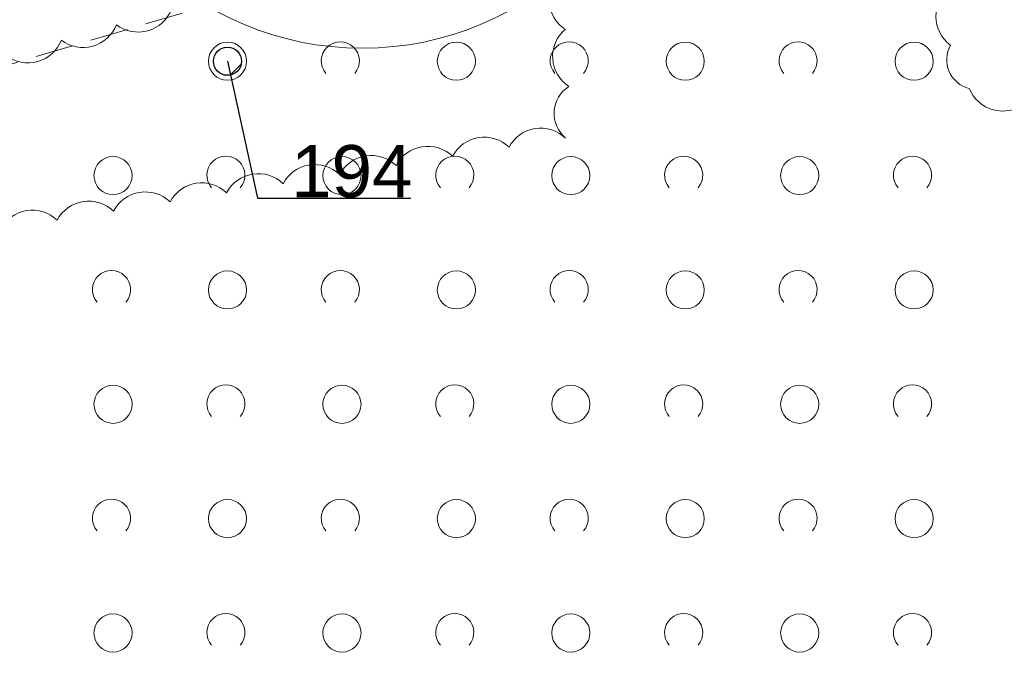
# Model space of a CAD drawing. Header units: metres. Extents: x 6540907 to 6541833, y 5893434 to 5894895.
# Tile 135 of 256: x 6541345 to 6541371, y 5894238 to 5894255. Entities that reach past the tile are written whole.
import ezdxf
from ezdxf import colors
from ezdxf.entities.mleader import LeaderData, LeaderLine
from ezdxf.math import Vec2, Vec3

# ---------------------------------------------------------------- set-up
doc = ezdxf.new("R2010")
doc.units = ezdxf.units.M
doc.header["$MEASUREMENT"] = 0
doc.linetypes.add('1.0_0.5', pattern=[1.5, 1, -0.5])
doc.layers.get('0').update_dxf_attribs({"color": 2, "linetype": 'CONTINUOUS', "lineweight": 5})
for name, color, linetype, lineweight in [('z_i_drzewa_liściste_korony', 66, 'CONTINUOUS', 20), ('z_i_drzewa_opis', 7, 'CONTINUOUS', 25), ('zadrzewienie  zakrzewienie', 252, 'CONTINUOUS', 15)]:
    doc.layers.add(name, color=color, linetype=linetype, lineweight=lineweight)
doc.layers.add('z_i_masywy_grupy', color=7, linetype='CONTINUOUS', lineweight=13, true_color=0x7f926c)
doc.styles.add('Opisowy', font='arial.ttf')

# ---------------------------------------------------------------- blocks, each defined once
blk = doc.blocks.new('OTZK1')
at = {"color": 0, "linetype": 'Continuous'}
blk.add_circle((0, 0), 0.5, dxfattribs=at)
blk = doc.blocks.new('OTZK2')
at = {"color": 0, "linetype": 'Continuous'}
blk.add_arc((0, 0), 0.5, 318.85, 221.162, dxfattribs=at)
blk = doc.blocks.new('_None')
blk = doc.blocks.new('punkt')
h = blk.add_hatch()
h.set_pattern_fill('ANSI32', color=256, scale=0.2)
h.set_pattern_definition([(45, (-4781848.87, -5644337.08), (-1.34703841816, 1.34703841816), []), (45, (-4781847.972, -5644337.08), (-1.34703841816, 1.34703841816), [])])
edge = h.paths.add_edge_path()
edge.add_arc((0, 0), 0.243, 0, 360)
blk.add_circle((0, 0), 0.243)

msp = doc.modelspace()

# ---------------------------------------------------------------- linework, layer by layer
at = {"layer": 'z_i_drzewa_liściste_korony', "linetype": 'Continuous'}
msp.add_circle((6541353.961, 5894262.245), 8, dxfattribs=at)
at = {"layer": 'z_i_masywy_grupy', "linetype": 'Continuous'}
for points in [[(6541371.556, 5894258.062, 0.5), (6541370.056, 5894258.086, 0.5), (6541369.339, 5894257.327, 0.5), (6541369.36, 5894255.827, 0.5), (6541369.381, 5894254.327, 0.5), (6541369.872, 5894253.19, 0.5), (6541371.319, 5894252.793, 0.5)], [(6541344.479, 5894249.495, -0.5), (6541345.96, 5894249.734, -0.5), (6541347.44, 5894249.973, -0.5), (6541348.921, 5894250.213, -0.5), (6541350.402, 5894250.452, -0.5), (6541351.883, 5894250.691, -0.5), (6541353.364, 5894250.93, -0.5), (6541354.844, 5894251.169, -0.5), (6541356.325, 5894251.409, -0.5), (6541357.806, 5894251.648, -0.5), (6541359.287, 5894251.887, -0.5), (6541359.371, 5894253.242, -0.5), (6541359.278, 5894254.739, -0.5), (6541359.186, 5894256.236, -0.5)], [(6541348.959, 5894255.267, -0.5), (6541347.514, 5894254.863, -0.5), (6541346.07, 5894254.458, -0.5), (6541344.626, 5894254.054, -0.5)]]:
    msp.add_lwpolyline(points, format="xyb", dxfattribs=at)
at = {"layer": 'zadrzewienie  zakrzewienie', "linetype": '1.0_0.5', "lineweight": 18, "flags": 128}
msp.add_lwpolyline([(6541318.34, 5894220.138), (6541365.21, 5894218.338), (6541400.25, 5894206.118), (6541416.54, 5894198.838), (6541431.06, 5894175.018), (6541451.77, 5894156.318), (6541474.69, 5894125.818), (6541515.21, 5894162.958), (6541506.98, 5894164.118), (6541490.01, 5894171.058), (6541473.59, 5894181.618), (6541460.36, 5894193.948), (6541433.18, 5894231.658), (6541416.44, 5894245.338), (6541382.33, 5894257.938), (6541358.84, 5894258.028), (6541325.63, 5894248.128), (6541325.63, 5894248.128)], close=True, dxfattribs=at)

# ---------------------------------------------------------------- block references
at = {"layer": 'z_i_drzewa_opis', "ltscale": 0.01, "xscale": 1.520278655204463, "yscale": 1.520278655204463, "zscale": 1.520278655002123}
msp.add_blockref('punkt', (6541350.426, 5894253.904), dxfattribs=at)
at = {"layer": 'zadrzewienie  zakrzewienie', "linetype": 'Continuous', "lineweight": 18}
for name, p in [('OTZK1', (6541350.426, 5894253.904)), ('OTZK2', (6541353.384, 5894253.915)), ('OTZK1', (6541356.426, 5894253.904)), ('OTZK2', (6541359.384, 5894253.915)), ('OTZK1', (6541362.426, 5894253.904)), ('OTZK2', (6541365.384, 5894253.915)), ('OTZK1', (6541368.426, 5894253.904)), ('OTZK2', (6541350.384, 5894250.915)), ('OTZK2', (6541356.384, 5894250.915)), ('OTZK2', (6541362.384, 5894250.915)), ('OTZK2', (6541368.384, 5894250.915)), ('OTZK1', (6541347.426, 5894250.904)), ('OTZK1', (6541353.426, 5894250.904)), ('OTZK1', (6541359.426, 5894250.904)), ('OTZK1', (6541365.426, 5894250.904)), ('OTZK2', (6541347.384, 5894247.915)), ('OTZK1', (6541350.426, 5894247.904)), ('OTZK2', (6541353.384, 5894247.915)), ('OTZK1', (6541356.426, 5894247.904)), ('OTZK2', (6541359.384, 5894247.915)), ('OTZK1', (6541362.426, 5894247.904)), ('OTZK2', (6541365.384, 5894247.915)), ('OTZK1', (6541368.426, 5894247.904)), ('OTZK1', (6541347.426, 5894244.904)), ('OTZK2', (6541350.384, 5894244.915)), ('OTZK1', (6541353.426, 5894244.904)), ('OTZK2', (6541356.384, 5894244.915)), ('OTZK1', (6541359.426, 5894244.904)), ('OTZK2', (6541362.384, 5894244.915)), ('OTZK1', (6541365.426, 5894244.904)), ('OTZK2', (6541368.384, 5894244.915)), ('OTZK2', (6541347.384, 5894241.915)), ('OTZK1', (6541350.426, 5894241.904)), ('OTZK2', (6541353.384, 5894241.915)), ('OTZK1', (6541356.426, 5894241.904)), ('OTZK2', (6541359.384, 5894241.915)), ('OTZK1', (6541362.426, 5894241.904)), ('OTZK2', (6541365.384, 5894241.915)), ('OTZK1', (6541368.426, 5894241.904)), ('OTZK1', (6541347.426, 5894238.904)), ('OTZK2', (6541350.384, 5894238.915)), ('OTZK1', (6541353.426, 5894238.904)), ('OTZK2', (6541356.384, 5894238.915)), ('OTZK1', (6541359.426, 5894238.904)), ('OTZK2', (6541362.384, 5894238.915)), ('OTZK1', (6541365.426, 5894238.904)), ('OTZK2', (6541368.384, 5894238.915))]:
    msp.add_blockref(name, p, dxfattribs=at)

# ---------------------------------------------------------------- leaders
at = {"layer": 'z_i_drzewa_opis'}
ml = msp.add_multileader_mtext('Standard', dxfattribs=at)
ml.set_content('194', color=256, style='Opisowy')
ml.set_leader_properties()
ml.set_arrow_properties(name='NONE')
ml.build(insert=Vec2(0, 0))
ml.multileader.update_dxf_attribs({"has_dogleg": 0, "text_left_attachment_type": 6, "text_right_attachment_type": 5, "text_top_attachment_type": 0, "text_bottom_attachment_type": 0, "dogleg_length": 1.914, "arrow_head_size": 7.005})
ctx = ml.context
ctx.base_point, ctx.char_height, ctx.arrow_head_size, ctx.landing_gap_size, ctx.plane_origin = Vec3(6541351.215, 5894250.311), 1.3683, 7.005, 0.876, Vec3(6541343.844, 5894245.927)
ctx.left_attachment, ctx.right_attachment, ctx.attachment_type = 6, 5, 2
notes = []
notes.append((ctx, [(1, (1, 1, 0), (6541348.174, 5894250.311), (1, 0), 3.041, [(0, [(6541350.426, 5894253.904), (6541351.215, 5894250.311), (6541351.215, 5894250.311), (6541351.215, 5894250.311), (6541351.215, 5894250.311), (6541351.215, 5894250.311), (6541351.215, 5894250.311), (6541351.215, 5894250.311), (6541351.215, 5894250.311), (6541351.215, 5894250.311), (6541351.215, 5894250.311), (6541351.215, 5894250.311), (6541351.215, 5894250.311), (6541351.215, 5894250.311), (6541351.215, 5894250.311), (6541351.215, 5894250.311), (6541351.215, 5894250.311), (6541351.215, 5894250.311), (6541351.215, 5894250.311), (6541351.215, 5894250.311), (6541351.215, 5894250.311), (6541351.215, 5894250.311), (6541351.215, 5894250.311), (6541351.215, 5894250.311), (6541351.215, 5894250.311), (6541351.215, 5894250.311), (6541351.215, 5894250.311), (6541351.215, 5894250.311), (6541351.215, 5894250.311), (6541351.215, 5894250.311), (6541351.215, 5894250.311), (6541351.215, 5894250.311), (6541351.215, 5894250.311), (6541351.215, 5894250.311), (6541351.215, 5894250.311), (6541351.215, 5894250.311), (6541351.215, 5894250.311), (6541351.215, 5894250.311), (6541351.215, 5894250.311), (6541351.215, 5894250.311), (6541351.215, 5894250.311), (6541351.215, 5894250.311), (6541351.215, 5894250.311), (6541351.215, 5894250.311), (6541351.215, 5894250.311), (6541351.215, 5894250.311), (6541351.215, 5894250.311), (6541351.215, 5894250.311), (6541351.215, 5894250.311), (6541351.215, 5894250.311), (6541351.215, 5894250.311), (6541351.215, 5894250.311), (6541351.215, 5894250.311), (6541351.215, 5894250.311), (6541351.215, 5894250.311), (6541351.215, 5894250.311), (6541351.215, 5894250.311), (6541351.215, 5894250.311), (6541351.215, 5894250.311), (6541351.215, 5894250.311), (6541351.215, 5894250.311), (6541351.215, 5894250.311), (6541351.215, 5894250.311), (6541351.215, 5894250.311), (6541351.215, 5894250.311), (6541351.215, 5894250.311), (6541351.215, 5894250.311), (6541351.215, 5894250.311), (6541351.215, 5894250.311), (6541351.215, 5894250.311), (6541351.215, 5894250.311), (6541351.215, 5894250.311), (6541351.215, 5894250.311), (6541351.215, 5894250.311), (6541351.215, 5894250.311), (6541351.215, 5894250.311), (6541351.215, 5894250.311), (6541351.215, 5894250.311), (6541351.215, 5894250.311), (6541351.215, 5894250.311), (6541351.215, 5894250.311), (6541351.215, 5894250.311), (6541351.215, 5894250.311), (6541351.215, 5894250.311), (6541351.215, 5894250.311), (6541351.215, 5894250.311), (6541351.215, 5894250.311), (6541351.215, 5894250.311), (6541351.215, 5894250.311), (6541351.215, 5894250.311), (6541351.215, 5894250.311), (6541351.215, 5894250.311), (6541351.215, 5894250.311), (6541351.215, 5894250.311), (6541351.215, 5894250.311), (6541351.215, 5894250.311), (6541351.215, 5894250.311), (6541351.215, 5894250.311), (6541351.215, 5894250.311), (6541351.215, 5894250.311), (6541351.215, 5894250.311), (6541351.215, 5894250.311), (6541351.215, 5894250.311), (6541351.215, 5894250.311), (6541351.215, 5894250.311), (6541351.215, 5894250.311), (6541351.215, 5894250.311), (6541351.215, 5894250.311), (6541351.215, 5894250.311), (6541351.215, 5894250.311), (6541351.215, 5894250.311), (6541351.215, 5894250.311), (6541351.215, 5894250.311), (6541351.215, 5894250.311), (6541351.215, 5894250.311), (6541351.215, 5894250.311), (6541351.215, 5894250.311), (6541351.215, 5894250.311), (6541351.215, 5894250.311), (6541351.215, 5894250.311), (6541351.215, 5894250.311), (6541351.215, 5894250.311), (6541351.215, 5894250.311), (6541351.215, 5894250.311), (6541351.215, 5894250.311), (6541351.215, 5894250.311), (6541351.215, 5894250.311), (6541351.215, 5894250.311), (6541351.215, 5894250.311), (6541351.215, 5894250.311), (6541351.215, 5894250.311), (6541351.215, 5894250.311)], 256, [])])]))
ctx.mtext.insert, ctx.mtext.flow_direction = Vec3(6541352.09, 5894251.703), 5
for ctx, leaders in notes:
    for number, flags, end, landing, length, lines in leaders:
        leader = LeaderData()
        leader.index, (leader.has_last_leader_line, leader.has_dogleg_vector, leader.attachment_direction) = number, flags
        leader.last_leader_point, leader.dogleg_vector, leader.dogleg_length = Vec3(end), Vec3(landing), length
        for number, points, colour, breaks in lines:
            line = LeaderLine()
            line.index, line.vertices, line.color, line.breaks = number, Vec3.list(points), colors.encode_raw_color(colour), breaks
            leader.lines.append(line)
        ctx.leaders.append(leader)

doc.saveas('drawing.dxf')
